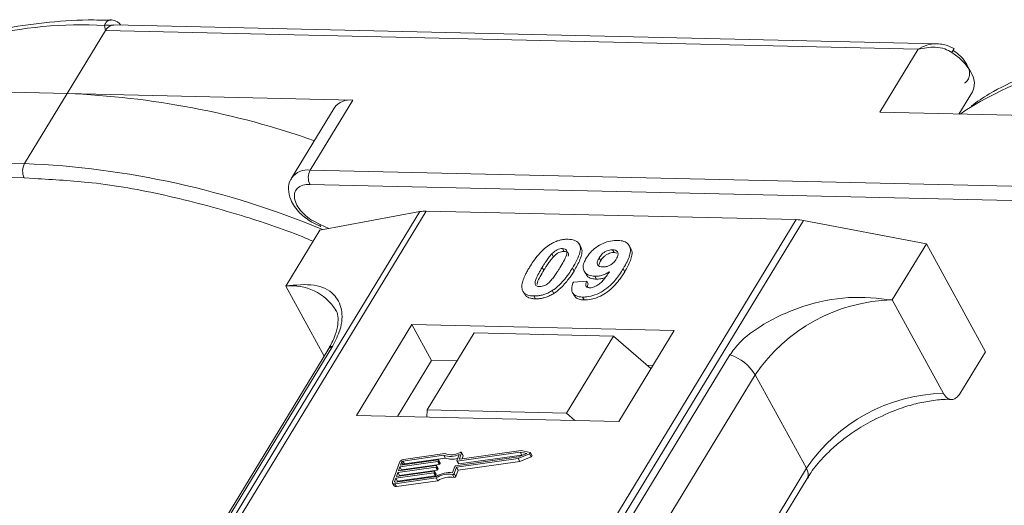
# Model space of a CAD drawing. Header units: millimetres. Extents: x 2205 to 3679, y 833 to 1866.
# Tile 56 of 86: x 3092 to 3135, y 1785 to 1806. Entities that reach past the tile are written whole.
import ezdxf

# ---------------------------------------------------------------- set-up
doc = ezdxf.new("R2010")
doc.units = ezdxf.units.MM

msp = doc.modelspace()

# ---------------------------------------------------------------- linework, layer by layer
at = {"color": 7, "linetype": 'Continuous', "lineweight": 15}
for p, q in [((3095.744, 1805.903), (3095.707, 1806.121)), ((3132.179, 1805.325), (3096.109, 1806.152)), ((3094.063, 1803.141), (3095.744, 1805.903)), ((3095.744, 1805.903), (3131.352, 1805.086)), ((3131.352, 1805.086), (3129.671, 1802.324)), ((3081.544, 1803.428), (3094.063, 1803.141)), ((3094.063, 1803.141), (3092.196, 1800.072)), ((3106.582, 1802.853), (3094.063, 1803.141)), ((3133.14, 1802.244), (3133.732, 1803.217)), ((3104.715, 1799.784), (3106.582, 1802.853)), ((3105.769, 1802.508), (3103.901, 1799.439)), ((3129.671, 1802.324), (3142.19, 1802.036)), ((3092.196, 1800.072), (3056.588, 1800.889)), ((3056.574, 1800.267), (3092.182, 1799.45)), ((3140.323, 1798.967), (3104.715, 1799.784)), ((3092.182, 1799.45), (3092.636, 1799.416)), ((3104.701, 1799.162), (3140.308, 1798.345)), ((3109.515, 1797.966), (3087.835, 1762.336)), ((3088.104, 1762.33), (3109.8, 1797.987)), ((3105.137, 1797.16), (3109.515, 1797.966)), ((3109.8, 1797.987), (3126.017, 1797.615)), ((3126.017, 1797.615), (3104.32, 1761.958)), ((3104.653, 1761.95), (3126.334, 1797.58)), ((3104.78, 1797.497), (3105.175, 1797.32)), ((3105.149, 1797.401), (3104.787, 1797.589)), ((3126.334, 1797.58), (3131.715, 1796.551)), ((3105.137, 1797.16), (3103.644, 1794.705)), ((3105.527, 1797.232), (3105.149, 1797.401)), ((3115.776, 1796.347), (3115.845, 1796.221)), ((3116.574, 1796.417), (3116.505, 1796.543)), ((3118.031, 1796.171), (3117.962, 1796.297)), ((3118.762, 1796.352), (3118.693, 1796.478)), ((3130.221, 1794.095), (3131.715, 1796.551)), ((3131.715, 1796.551), (3134.301, 1791.823)), ((3115.305, 1796.113), (3115.374, 1795.987)), ((3117.376, 1795.938), (3117.445, 1795.812)), ((3118.031, 1796.171), (3118.158, 1796.145)), ((3114.883, 1795.523), (3114.952, 1795.396)), ((3116.275, 1795.361), (3116.206, 1795.487)), ((3116.722, 1795.358), (3116.791, 1795.232)), ((3118.498, 1795.332), (3118.429, 1795.458)), ((3116.247, 1794.879), (3116.831, 1794.918)), ((3116.831, 1794.918), (3116.9, 1794.792)), ((3117.188, 1795.134), (3117.257, 1795.007)), ((3103.644, 1794.705), (3105.326, 1791.63)), ((3115.319, 1794.504), (3115.388, 1794.378)), ((3114.087, 1794.406), (3114.156, 1794.28)), ((3114.512, 1794.269), (3114.581, 1794.143)), ((3116.211, 1794.414), (3116.28, 1794.287)), ((3116.645, 1794.22), (3116.714, 1794.094)), ((3132.463, 1789.998), (3130.221, 1794.095)), ((3109.174, 1793.023), (3106.747, 1789.033)), ((3120.667, 1792.759), (3109.174, 1793.023)), ((3109.174, 1793.023), (3110.037, 1791.447)), ((3118.24, 1788.769), (3120.667, 1792.759)), ((3111.897, 1792.649), (3109.843, 1789.273)), ((3118.003, 1792.509), (3111.897, 1792.649)), ((3115.948, 1789.133), (3118.003, 1792.509)), ((3118.003, 1792.509), (3119.647, 1791.082)), ((3105.49, 1791.9), (3090.177, 1766.734)), ((3090.391, 1766.921), (3105.704, 1792.087)), ((3123.108, 1791.687), (3107.795, 1766.522)), ((3133.181, 1789.981), (3134.301, 1791.823)), ((3110.037, 1791.447), (3108.543, 1788.992)), ((3111.15, 1791.421), (3110.037, 1791.447)), ((3119.734, 1791.224), (3119.476, 1791.23)), ((3108.903, 1765.645), (3124.216, 1790.81)), ((3126.458, 1786.713), (3124.216, 1790.81)), ((3106.747, 1789.033), (3118.24, 1788.769)), ((3109.843, 1789.273), (3109.819, 1788.962)), ((3115.948, 1789.133), (3109.843, 1789.273)), ((3116.317, 1788.813), (3115.948, 1789.133)), ((3110.567, 1787.284), (3108.779, 1787.03)), ((3110.621, 1787.359), (3108.805, 1787.101)), ((3108.848, 1786.904), (3110.636, 1787.158)), ((3110.636, 1787.158), (3110.567, 1787.284)), ((3111.08, 1786.818), (3113.84, 1787.21)), ((3111.123, 1786.757), (3113.833, 1787.142)), ((3111.14, 1787.046), (3111.239, 1787.32)), ((3113.916, 1787.423), (3111.157, 1787.031)), ((3111.226, 1786.905), (3113.985, 1787.297)), ((3111.257, 1787.129), (3111.349, 1787.386)), ((3113.96, 1787.496), (3111.274, 1787.115)), ((3111.418, 1787.278), (3111.349, 1787.404)), ((3111.349, 1787.386), (3111.418, 1787.26)), ((3111.371, 1787.129), (3111.418, 1787.26)), ((3113.833, 1787.142), (3114.325, 1787.349)), ((3113.902, 1787.016), (3113.833, 1787.142)), ((3113.84, 1787.21), (3114.201, 1787.362)), ((3113.902, 1787.016), (3114.394, 1787.223)), ((3114.201, 1787.362), (3113.916, 1787.423)), ((3113.985, 1787.297), (3113.916, 1787.423)), ((3114.348, 1787.414), (3113.96, 1787.496)), ((3113.985, 1787.297), (3114.025, 1787.288)), ((3114.325, 1787.349), (3114.394, 1787.223)), ((3114.433, 1787.278), (3114.364, 1787.404)), ((3108.629, 1786.975), (3108.323, 1786.124)), ((3110.215, 1786.763), (3108.555, 1786.527)), ((3108.58, 1786.598), (3110.241, 1786.834)), ((3108.644, 1786.775), (3108.58, 1786.598)), ((3110.304, 1787.011), (3108.644, 1786.775)), ((3108.713, 1786.649), (3108.644, 1786.775)), ((3108.67, 1786.846), (3110.33, 1787.082)), ((3108.721, 1786.988), (3108.67, 1786.846)), ((3108.713, 1786.649), (3110.373, 1786.885)), ((3108.789, 1786.863), (3108.721, 1786.988)), ((3108.779, 1787.03), (3108.848, 1786.904)), ((3110.284, 1786.637), (3110.215, 1786.763)), ((3110.257, 1786.819), (3110.245, 1786.784)), ((3110.314, 1786.658), (3110.245, 1786.784)), ((3110.326, 1786.702), (3110.257, 1786.828)), ((3110.326, 1786.693), (3110.257, 1786.819)), ((3110.373, 1786.885), (3110.304, 1787.011)), ((3110.346, 1787.067), (3110.334, 1787.032)), ((3110.403, 1786.906), (3110.334, 1787.032)), ((3110.415, 1786.951), (3110.346, 1787.077)), ((3110.415, 1786.941), (3110.346, 1787.067)), ((3110.403, 1786.906), (3110.415, 1786.941)), ((3110.952, 1786.523), (3111.051, 1786.797)), ((3111.025, 1786.483), (3111.123, 1786.757)), ((3111.192, 1786.631), (3111.123, 1786.757)), ((3111.14, 1787.036), (3111.209, 1786.91)), ((3111.226, 1786.905), (3111.157, 1787.031)), ((3111.192, 1786.631), (3113.902, 1787.016)), ((3111.265, 1787.115), (3111.257, 1787.129)), ((3126.458, 1786.713), (3111.298, 1761.798)), ((3108.466, 1786.279), (3108.415, 1786.137)), ((3108.422, 1786.037), (3110.239, 1786.295)), ((3108.448, 1786.108), (3110.236, 1786.362)), ((3110.126, 1786.514), (3108.466, 1786.279)), ((3108.535, 1786.153), (3108.466, 1786.279)), ((3108.491, 1786.35), (3110.152, 1786.585)), ((3108.555, 1786.527), (3108.491, 1786.35)), ((3108.535, 1786.153), (3110.195, 1786.388)), ((3108.624, 1786.401), (3108.555, 1786.527)), ((3108.612, 1786.367), (3108.624, 1786.401)), ((3108.624, 1786.401), (3110.284, 1786.637)), ((3108.701, 1786.615), (3108.713, 1786.649)), ((3110.195, 1786.388), (3110.126, 1786.514)), ((3110.168, 1786.571), (3110.155, 1786.535)), ((3110.224, 1786.409), (3110.155, 1786.535)), ((3110.237, 1786.454), (3110.168, 1786.58)), ((3110.168, 1786.571), (3110.237, 1786.445)), ((3110.224, 1786.409), (3110.237, 1786.445)), ((3110.308, 1786.169), (3110.239, 1786.295)), ((3110.314, 1786.658), (3110.326, 1786.693)), ((3110.948, 1786.441), (3111.017, 1786.315)), ((3111.094, 1786.357), (3111.025, 1786.483)), ((3111.094, 1786.357), (3111.192, 1786.631)), ((3111.595, 1761.791), (3126.491, 1786.272)), ((3108.325, 1786.069), (3108.394, 1785.943)), ((3108.415, 1786.137), (3108.43, 1786.108)), ((3108.491, 1785.911), (3108.422, 1786.037)), ((3108.491, 1785.911), (3110.308, 1786.169)), ((3108.523, 1786.118), (3108.535, 1786.153))]:
    msp.add_line(p, q, dxfattribs=at)
at = {"color": 7, "linetype": 'Continuous', "lineweight": 15, "flags": 128}
for points in [[(3133.732, 1803.217), (3133.799, 1803.376), (3133.82, 1803.619), (3133.76, 1803.889), (3133.624, 1804.17), (3133.417, 1804.45), (3133.151, 1804.713), (3132.839, 1804.948)], [(3133.492, 1802.443), (3133.448, 1802.413), (3133.204, 1802.243)], [(3111.295, 1787.409), (3111.307, 1787.413), (3111.319, 1787.415), (3111.33, 1787.415), (3111.339, 1787.413), (3111.346, 1787.409), (3111.35, 1787.402), (3111.351, 1787.395), (3111.349, 1787.386)], [(3114.348, 1787.414), (3114.357, 1787.41), (3114.364, 1787.404), (3114.366, 1787.395), (3114.364, 1787.385), (3114.359, 1787.375), (3114.35, 1787.365), (3114.338, 1787.356), (3114.325, 1787.349)], [(3114.394, 1787.223), (3114.407, 1787.23), (3114.419, 1787.239), (3114.428, 1787.249), (3114.433, 1787.259), (3114.435, 1787.269), (3114.433, 1787.278)], [(3110.241, 1786.834), (3110.245, 1786.834), (3110.249, 1786.834), (3110.252, 1786.832), (3110.255, 1786.831), (3110.257, 1786.828), (3110.258, 1786.826), (3110.258, 1786.823), (3110.257, 1786.819)], [(3110.33, 1787.082), (3110.334, 1787.082), (3110.338, 1787.082), (3110.342, 1787.081), (3110.344, 1787.079), (3110.346, 1787.077), (3110.347, 1787.074), (3110.347, 1787.071), (3110.346, 1787.067)], [(3111.157, 1787.031), (3111.152, 1787.031), (3111.148, 1787.031), (3111.145, 1787.032), (3111.142, 1787.034), (3111.14, 1787.036), (3111.139, 1787.039), (3111.139, 1787.042), (3111.14, 1787.046)], [(3111.274, 1787.115), (3111.269, 1787.115), (3111.265, 1787.115), (3111.262, 1787.116), (3111.259, 1787.118), (3111.258, 1787.12), (3111.257, 1787.123), (3111.256, 1787.126), (3111.257, 1787.129)], [(3110.152, 1786.585), (3110.156, 1786.586), (3110.16, 1786.585), (3110.163, 1786.584), (3110.166, 1786.583), (3110.168, 1786.58), (3110.169, 1786.577), (3110.169, 1786.574), (3110.168, 1786.571)], [(3108.422, 1786.037), (3108.396, 1786.035), (3108.373, 1786.038), (3108.353, 1786.044), (3108.336, 1786.054), (3108.325, 1786.068), (3108.319, 1786.085), (3108.318, 1786.103), (3108.323, 1786.124)], [(3108.415, 1786.137), (3108.413, 1786.13), (3108.413, 1786.124), (3108.416, 1786.118), (3108.419, 1786.114), (3108.425, 1786.11), (3108.431, 1786.108), (3108.439, 1786.107), (3108.448, 1786.108)]]:
    msp.add_lwpolyline(points, dxfattribs=at)
at = {"color": 7, "linetype": 'Continuous', "lineweight": 15}
for centre, radius, start, end in [((3094.635, 1788.365), 17.788, 86.5445, 121.4052), ((3095.832, 1805.757), 0.385, 70.0796, 108.8478), ((3132.176, 1805.414), 0.81, 324.8839, 338.0058), ((3142.762, 1787.261), 17.788, 86.5445, 121.4052), ((3092.649, 1766.292), 36.876, 70.6012, 87.8011), ((3106.458, 1802.016), 0.847, 81.5639, 144.4913), ((3092.789, 1799.747), 0.676, 151.2883, 206.0774), ((3090.659, 1762.215), 37.888, 67.3508, 87.6751), ((3104.591, 1798.945), 0.849, 81.6058, 144.0845), ((3105.308, 1799.46), 0.676, 151.2883, 206.0774), ((3109.76, 1796.584), 1.404, 88.3644, 100.0749), ((3125.965, 1795.692), 1.923, 78.9596, 88.4511), ((3105.263, 1797.371), 0.118, 165.0867, 215.6979), ((3103.884, 1792.398), 2.32, 32.7281, 95.9449), ((3130.389, 1786.658), 7.439, 91.2925, 146.0732), ((3105.902, 1791.643), 0.486, 114.0472, 148.0355), ((3122.466, 1789.738), 2.052, 31.4947, 71.765), ((3132.63, 1782.561), 7.439, 91.2925, 146.0732), ((3110.858, 1788.143), 0.907, 251.2927, 294.8085), ((3110.903, 1788.128), 0.819, 249.8549, 298.6145), ((3110.918, 1787.96), 0.85, 250.6487, 287.8017), ((3111.399, 1787.269), 0.0214, 336.1246, 26.8104), ((3108.834, 1786.874), 0.229, 97.4207, 153.8527), ((3108.789, 1786.954), 0.0762, 97.4207, 153.8527), ((3108.858, 1786.828), 0.0769, 97.5763, 152.4403), ((3110.21, 1786.8), 0.0381, 277.4207, 333.8527), ((3110.3, 1787.049), 0.0381, 277.4207, 333.8527), ((3110.368, 1786.923), 0.0381, 277.4207, 333.8527), ((3110.405, 1786.946), 0.011, 336.9348, 26.0002), ((3111.085, 1786.78), 0.0381, 97.4207, 153.8527), ((3111.221, 1786.919), 0.0149, 216.6597, 287.1115), ((3126.116, 1786.465), 0.422, 332.7392, 35.9387), ((3110.121, 1786.552), 0.0381, 277.4207, 333.8527), ((3110.19, 1786.426), 0.0381, 277.4207, 333.8527), ((3110.839, 1785.355), 1.173, 84.4424, 120.9301), ((3110.227, 1786.449), 0.011, 336.9348, 26.0002), ((3110.781, 1785.458), 0.998, 80.3986, 122.9491), ((3110.279, 1786.674), 0.0381, 277.4207, 333.8527), ((3110.85, 1785.332), 0.998, 80.3986, 122.9491), ((3110.316, 1786.697), 0.011, 336.9348, 26.0002), ((3110.958, 1786.514), 0.0736, 261.7629, 334.647), ((3111.027, 1786.388), 0.0736, 261.7629, 334.647), ((3108.465, 1785.996), 0.0892, 216.6597, 287.1115)]:
    msp.add_arc(centre, radius, start, end, dxfattribs=at)
for points, knots in [([(3095.999, 1806.353), (3095.658, 1806.361), (3094.644, 1806.385), (3093.04, 1806.265), (3091.197, 1805.998), (3089.454, 1805.572), (3087.829, 1804.986), (3086.515, 1804.368), (3085.813, 1803.884), (3085.553, 1803.705)], [0, 0, 0, 0, 0.082192, 0.244094, 0.406946, 0.570776, 0.735755, 0.902211, 1, 1, 1, 1]), ([(3095.707, 1806.121), (3095.717, 1806.154), (3095.739, 1806.226), (3095.806, 1806.308), (3095.892, 1806.357), (3095.959, 1806.381), (3095.997, 1806.37), (3096.001, 1806.368)], [0, 0, 0, 0, 0.2169636, 0.4741671, 0.7154281, 0.9711189, 1, 1, 1, 1]), ([(3096.109, 1806.141), (3096.071, 1806.143), (3096.021, 1806.146), (3095.973, 1806.124), (3095.963, 1806.119)], [0, 0, 0, 0, 0.778572, 1, 1, 1, 1]), ([(3096.407, 1806.145), (3096.4, 1806.155), (3096.361, 1806.213), (3096.265, 1806.286), (3096.129, 1806.358), (3096.036, 1806.367), (3095.99, 1806.372)], [0, 0, 0, 0, 0.066072, 0.374284, 0.687294, 1, 1, 1, 1]), ([(3131.352, 1805.086), (3131.478, 1805.153), (3131.731, 1805.286), (3132.005, 1805.312), (3132.142, 1805.325)], [0, 0, 0, 0, 0.500456, 1, 1, 1, 1]), ([(3132.928, 1805.111), (3132.779, 1805.184), (3132.541, 1805.302), (3132.279, 1805.318), (3132.181, 1805.325)], [0, 0, 0, 0, 0.6234767, 1, 1, 1, 1]), ([(3144.126, 1805.249), (3143.784, 1805.257), (3142.77, 1805.281), (3141.167, 1805.161), (3139.324, 1804.894), (3137.581, 1804.468), (3135.955, 1803.882), (3134.642, 1803.263), (3133.939, 1802.78), (3133.679, 1802.601)], [0, 0, 0, 0, 0.082192, 0.244094, 0.406946, 0.570776, 0.735755, 0.902211, 1, 1, 1, 1]), ([(3132.839, 1804.948), (3132.735, 1805.002), (3132.505, 1805.123), (3131.984, 1805.207), (3131.6, 1805.133), (3131.352, 1805.086)], [0, 0, 0, 0, 0.2270634, 0.5015869, 1, 1, 1, 1]), ([(3133.389, 1803.599), (3133.443, 1803.643), (3133.553, 1803.732), (3133.619, 1803.932), (3133.608, 1804.164), (3133.531, 1804.332), (3133.493, 1804.414)], [0, 0, 0, 0, 0.245513, 0.5, 0.754487, 1, 1, 1, 1]), ([(3092.636, 1799.416), (3093.467, 1799.37), (3095.308, 1799.269), (3098.36, 1798.728), (3101.454, 1797.895), (3103.638, 1797.176), (3104.679, 1796.736), (3104.838, 1796.669)], [0, 0, 0, 0, 0.216275, 0.479557, 0.750255, 0.961851, 1, 1, 1, 1]), ([(3103.916, 1799.435), (3103.898, 1799.415), (3103.785, 1799.283), (3103.745, 1798.934), (3103.829, 1798.534), (3104.022, 1798.186), (3104.307, 1797.831), (3104.598, 1797.626), (3104.78, 1797.497)], [0, 0, 0, 0, 0.037615, 0.241517, 0.451999, 0.598171, 0.747954, 1, 1, 1, 1]), ([(3104.787, 1797.589), (3104.783, 1797.59), (3104.649, 1797.66), (3104.42, 1797.865), (3104.162, 1798.17), (3104.025, 1798.482), (3104.011, 1798.765), (3104.129, 1798.993), (3104.365, 1799.142), (3104.591, 1799.156), (3104.701, 1799.162)], [0, 0, 0, 0, 0.003628, 0.149327, 0.295025, 0.432885, 0.570744, 0.716442, 0.862141, 1, 1, 1, 1]), ([(3115.219, 1796.522), (3115.269, 1796.552), (3115.372, 1796.613), (3115.537, 1796.681), (3115.703, 1796.729), (3115.839, 1796.749), (3115.946, 1796.756), (3115.999, 1796.756), (3116.025, 1796.756)], [0, 0, 0, 0, 0.193776, 0.3936, 0.587864, 0.788908, 0.894169, 1, 1, 1, 1]), ([(3116.025, 1796.756), (3116.119, 1796.748), (3116.306, 1796.731), (3116.485, 1796.603), (3116.571, 1796.418), (3116.527, 1796.046), (3116.342, 1795.724), (3116.206, 1795.487)], [0, 0, 0, 0, 0.147566, 0.296688, 0.431278, 0.580404, 1, 1, 1, 1]), ([(3116.809, 1795.926), (3116.865, 1796.009), (3116.977, 1796.174), (3117.239, 1796.404), (3117.55, 1796.582), (3117.889, 1796.695), (3118.094, 1796.702), (3118.2, 1796.706)], [0, 0, 0, 0, 0.197927, 0.397728, 0.597413, 0.790584, 1, 1, 1, 1]), ([(3118.2, 1796.706), (3118.293, 1796.697), (3118.48, 1796.68), (3118.663, 1796.55), (3118.759, 1796.358), (3118.731, 1796.025), (3118.58, 1795.712), (3118.45, 1795.494), (3118.429, 1795.458)], [0, 0, 0, 0, 0.148288, 0.297745, 0.443713, 0.607791, 0.934708, 1, 1, 1, 1]), ([(3114.33, 1795.535), (3114.382, 1795.617), (3114.498, 1795.803), (3114.748, 1796.127), (3115.007, 1796.384), (3115.198, 1796.508), (3115.219, 1796.522)], [0, 0, 0, 0, 0.236731, 0.537555, 0.949668, 1, 1, 1, 1]), ([(3115.305, 1796.113), (3115.347, 1796.155), (3115.417, 1796.224), (3115.541, 1796.299), (3115.655, 1796.338), (3115.732, 1796.346), (3115.772, 1796.347), (3115.776, 1796.347)], [0, 0, 0, 0, 0.334804, 0.542561, 0.750382, 0.970721, 1, 1, 1, 1]), ([(3115.374, 1795.987), (3115.416, 1796.029), (3115.486, 1796.097), (3115.61, 1796.173), (3115.724, 1796.212), (3115.801, 1796.22), (3115.841, 1796.221), (3115.845, 1796.221)], [0, 0, 0, 0, 0.334804, 0.542561, 0.750382, 0.970721, 1, 1, 1, 1]), ([(3115.776, 1796.347), (3115.815, 1796.343), (3115.885, 1796.335), (3115.951, 1796.286), (3115.977, 1796.193), (3115.943, 1796.023), (3115.821, 1795.782), (3115.712, 1795.598), (3115.656, 1795.505)], [0, 0, 0, 0, 0.104614, 0.188814, 0.273512, 0.444127, 0.719481, 1, 1, 1, 1]), ([(3115.845, 1796.221), (3115.884, 1796.216), (3115.954, 1796.209), (3116.019, 1796.159), (3116.042, 1796.092), (3116.03, 1796.038), (3116.024, 1796.012)], [0, 0, 0, 0, 0.293658, 0.530016, 0.767769, 1, 1, 1, 1]), ([(3116.275, 1795.361), (3116.323, 1795.443), (3116.473, 1795.699), (3116.618, 1796.036), (3116.641, 1796.314), (3116.579, 1796.389), (3116.562, 1796.41)], [0, 0, 0, 0, 0.220552, 0.687786, 0.91457, 1, 1, 1, 1]), ([(3117.376, 1795.938), (3117.411, 1795.991), (3117.468, 1796.075), (3117.588, 1796.184), (3117.707, 1796.248), (3117.837, 1796.291), (3117.917, 1796.295), (3117.962, 1796.297)], [0, 0, 0, 0, 0.2913202, 0.4655393, 0.6416315, 0.798664, 1, 1, 1, 1]), ([(3117.962, 1796.297), (3118.008, 1796.291), (3118.101, 1796.28), (3118.182, 1796.206), (3118.216, 1796.106), (3118.189, 1795.993), (3118.148, 1795.919), (3118.129, 1795.885)], [0, 0, 0, 0, 0.207955, 0.420406, 0.62732, 0.827707, 1, 1, 1, 1]), ([(3118.498, 1795.332), (3118.546, 1795.414), (3118.691, 1795.661), (3118.819, 1795.995), (3118.827, 1796.258), (3118.764, 1796.331), (3118.751, 1796.346)], [0, 0, 0, 0, 0.227122, 0.68486, 0.934898, 1, 1, 1, 1]), ([(3114.883, 1795.523), (3114.908, 1795.563), (3114.958, 1795.645), (3115.03, 1795.756), (3115.097, 1795.855), (3115.16, 1795.942), (3115.227, 1796.028), (3115.279, 1796.085), (3115.305, 1796.113)], [0, 0, 0, 0, 0.2059417, 0.4119594, 0.558149, 0.7045024, 0.8518015, 1, 1, 1, 1]), ([(3114.952, 1795.396), (3114.977, 1795.437), (3115.027, 1795.519), (3115.099, 1795.63), (3115.166, 1795.729), (3115.229, 1795.815), (3115.296, 1795.902), (3115.348, 1795.959), (3115.374, 1795.987)], [0, 0, 0, 0, 0.205942, 0.411959, 0.558149, 0.704502, 0.851801, 1, 1, 1, 1]), ([(3117.188, 1795.134), (3117.095, 1795.143), (3116.908, 1795.163), (3116.737, 1795.302), (3116.659, 1795.494), (3116.692, 1795.713), (3116.774, 1795.862), (3116.809, 1795.926)], [0, 0, 0, 0, 0.210189, 0.421773, 0.623603, 0.837034, 1, 1, 1, 1]), ([(3117.53, 1795.541), (3117.483, 1795.545), (3117.397, 1795.554), (3117.315, 1795.614), (3117.284, 1795.697), (3117.305, 1795.809), (3117.349, 1795.89), (3117.376, 1795.938)], [0, 0, 0, 0, 0.213937, 0.398075, 0.583091, 0.751666, 1, 1, 1, 1]), ([(3117.363, 1795.59), (3117.366, 1795.616), (3117.373, 1795.686), (3117.417, 1795.763), (3117.445, 1795.812)], [0, 0, 0, 0, 0.366323, 1, 1, 1, 1]), ([(3117.445, 1795.812), (3117.48, 1795.865), (3117.537, 1795.949), (3117.657, 1796.058), (3117.776, 1796.122), (3117.906, 1796.165), (3117.986, 1796.169), (3118.031, 1796.171)], [0, 0, 0, 0, 0.29132, 0.465539, 0.641632, 0.798664, 1, 1, 1, 1]), ([(3118.129, 1795.885), (3118.096, 1795.836), (3118.04, 1795.755), (3117.915, 1795.653), (3117.788, 1795.587), (3117.653, 1795.544), (3117.571, 1795.542), (3117.53, 1795.541)], [0, 0, 0, 0, 0.267394, 0.447214, 0.627122, 0.813065, 1, 1, 1, 1]), ([(3114.009, 1794.537), (3114.001, 1794.571), (3113.984, 1794.639), (3113.995, 1794.786), (3114.045, 1794.977), (3114.136, 1795.184), (3114.233, 1795.371), (3114.298, 1795.481), (3114.33, 1795.535)], [0, 0, 0, 0, 0.118441, 0.239346, 0.459593, 0.684925, 0.84224, 1, 1, 1, 1]), ([(3114.761, 1794.679), (3114.715, 1794.685), (3114.641, 1794.695), (3114.582, 1794.751), (3114.564, 1794.846), (3114.6, 1795.016), (3114.725, 1795.256), (3114.83, 1795.433), (3114.883, 1795.523)], [0, 0, 0, 0, 0.12537, 0.20229, 0.279179, 0.464758, 0.730582, 1, 1, 1, 1]), ([(3114.654, 1794.764), (3114.658, 1794.798), (3114.673, 1794.914), (3114.797, 1795.131), (3114.9, 1795.308), (3114.952, 1795.396)], [0, 0, 0, 0, 0.166989, 0.580698, 1, 1, 1, 1]), ([(3115.656, 1795.505), (3115.631, 1795.464), (3115.58, 1795.382), (3115.509, 1795.271), (3115.441, 1795.172), (3115.378, 1795.085), (3115.311, 1794.997), (3115.259, 1794.941), (3115.233, 1794.912)], [0, 0, 0, 0, 0.20527, 0.410616, 0.55715, 0.703844, 0.851471, 1, 1, 1, 1]), ([(3116.206, 1795.487), (3116.154, 1795.405), (3116.037, 1795.219), (3115.793, 1794.902), (3115.536, 1794.647), (3115.347, 1794.522), (3115.319, 1794.504)], [0, 0, 0, 0, 0.237281, 0.538591, 0.932677, 1, 1, 1, 1]), ([(3115.388, 1794.378), (3115.436, 1794.41), (3115.534, 1794.476), (3115.697, 1794.615), (3115.87, 1794.794), (3116.03, 1794.995), (3116.164, 1795.185), (3116.238, 1795.302), (3116.275, 1795.361)], [0, 0, 0, 0, 0.118595, 0.239509, 0.447458, 0.659935, 0.829685, 1, 1, 1, 1]), ([(3118.429, 1795.458), (3118.377, 1795.376), (3118.221, 1795.13), (3117.948, 1794.79), (3117.558, 1794.482), (3117.196, 1794.303), (3116.879, 1794.224), (3116.707, 1794.221), (3116.645, 1794.22)], [0, 0, 0, 0, 0.142337, 0.429127, 0.589943, 0.751205, 0.909895, 1, 1, 1, 1]), ([(3115.233, 1794.912), (3115.191, 1794.87), (3115.122, 1794.802), (3114.997, 1794.727), (3114.885, 1794.688), (3114.807, 1794.679), (3114.767, 1794.679), (3114.761, 1794.679)], [0, 0, 0, 0, 0.333678, 0.540413, 0.747264, 0.961209, 1, 1, 1, 1]), ([(3116.714, 1794.094), (3116.815, 1794.098), (3117.017, 1794.106), (3117.352, 1794.215), (3117.682, 1794.393), (3118.059, 1794.708), (3118.312, 1795.037), (3118.46, 1795.272), (3118.498, 1795.332)], [0, 0, 0, 0, 0.14324, 0.28761, 0.430449, 0.591135, 0.89544, 1, 1, 1, 1]), ([(3116.831, 1794.918), (3116.81, 1794.869), (3116.779, 1794.793), (3116.79, 1794.703), (3116.836, 1794.654), (3116.901, 1794.632), (3116.947, 1794.629), (3116.965, 1794.628)], [0, 0, 0, 0, 0.3447142, 0.5290593, 0.7142089, 0.8921959, 1, 1, 1, 1]), ([(3116.803, 1795.238), (3116.816, 1795.208), (3116.858, 1795.114), (3117.019, 1795.028), (3117.186, 1795.014), (3117.257, 1795.007)], [0, 0, 0, 0, 0.20752, 0.66568, 1, 1, 1, 1]), ([(3116.965, 1794.628), (3117.006, 1794.63), (3117.088, 1794.635), (3117.234, 1794.694), (3117.399, 1794.796), (3117.612, 1795.016), (3117.742, 1795.2), (3117.832, 1795.327)], [0, 0, 0, 0, 0.112015, 0.224355, 0.367768, 0.565827, 1, 1, 1, 1]), ([(3117.832, 1795.327), (3117.781, 1795.298), (3117.676, 1795.239), (3117.537, 1795.187), (3117.427, 1795.157), (3117.346, 1795.142), (3117.265, 1795.134), (3117.214, 1795.134), (3117.188, 1795.134)], [0, 0, 0, 0, 0.243491, 0.496266, 0.61821, 0.741704, 0.870158, 1, 1, 1, 1]), ([(3117.257, 1795.007), (3117.306, 1795.008), (3117.407, 1795.011), (3117.539, 1795.04), (3117.617, 1795.067), (3117.639, 1795.075)], [0, 0, 0, 0, 0.409454, 0.83528, 1, 1, 1, 1]), ([(3105.704, 1792.087), (3105.822, 1792.321), (3106.123, 1792.921), (3106.136, 1793.716), (3105.781, 1794.421), (3104.966, 1794.836), (3104.083, 1794.749), (3103.644, 1794.705)], [0, 0, 0, 0, 0.125713, 0.321276, 0.524466, 0.763484, 1, 1, 1, 1]), ([(3114.512, 1794.269), (3114.465, 1794.272), (3114.37, 1794.277), (3114.244, 1794.307), (3114.136, 1794.358), (3114.069, 1794.421), (3114.029, 1794.483), (3114.015, 1794.519), (3114.009, 1794.537)], [0, 0, 0, 0, 0.192635, 0.388697, 0.582015, 0.783044, 0.890959, 1, 1, 1, 1]), ([(3115.319, 1794.504), (3115.268, 1794.474), (3115.166, 1794.413), (3115.001, 1794.344), (3114.835, 1794.297), (3114.699, 1794.276), (3114.592, 1794.269), (3114.539, 1794.269), (3114.512, 1794.269)], [0, 0, 0, 0, 0.193769, 0.393564, 0.587886, 0.789131, 0.894283, 1, 1, 1, 1]), ([(3116.645, 1794.22), (3116.552, 1794.23), (3116.383, 1794.246), (3116.226, 1794.363), (3116.156, 1794.539), (3116.185, 1794.723), (3116.234, 1794.846), (3116.247, 1794.879)], [0, 0, 0, 0, 0.242788, 0.438865, 0.634801, 0.900936, 1, 1, 1, 1]), ([(3116.861, 1794.651), (3116.863, 1794.677), (3116.867, 1794.722), (3116.89, 1794.771), (3116.9, 1794.792)], [0, 0, 0, 0, 0.569737, 1, 1, 1, 1]), ([(3114.16, 1794.283), (3114.172, 1794.269), (3114.208, 1794.23), (3114.299, 1794.187), (3114.405, 1794.158), (3114.502, 1794.147), (3114.555, 1794.144), (3114.581, 1794.143)], [0, 0, 0, 0, 0.143925, 0.415852, 0.697483, 0.848301, 1, 1, 1, 1]), ([(3114.581, 1794.143), (3114.63, 1794.144), (3114.729, 1794.144), (3114.887, 1794.167), (3115.053, 1794.212), (3115.193, 1794.269), (3115.305, 1794.327), (3115.36, 1794.361), (3115.388, 1794.378)], [0, 0, 0, 0, 0.193594, 0.390501, 0.584817, 0.78683, 0.892868, 1, 1, 1, 1]), ([(3116.283, 1794.29), (3116.319, 1794.242), (3116.388, 1794.15), (3116.562, 1794.103), (3116.676, 1794.096), (3116.714, 1794.094)], [0, 0, 0, 0, 0.4158523, 0.8021376, 1, 1, 1, 1]), ([(3130.221, 1794.095), (3129.59, 1794.164), (3128.329, 1794.3), (3126.283, 1793.877), (3124.649, 1793.127), (3123.586, 1792.34), (3123.238, 1791.864), (3123.108, 1791.687)], [0, 0, 0, 0, 0.249096, 0.498243, 0.745205, 0.90541, 1, 1, 1, 1]), ([(3105.827, 1793.65), (3105.839, 1793.634), (3105.908, 1793.541), (3105.944, 1793.337), (3105.928, 1792.933), (3105.793, 1792.452), (3105.588, 1792.08), (3105.487, 1791.899)], [0, 0, 0, 0, 0.054359, 0.333223, 0.559722, 0.78604, 1, 1, 1, 1]), ([(3129.246, 1788.747), (3129.596, 1788.923), (3130.088, 1789.169), (3130.826, 1789.428), (3131.441, 1789.599), (3132.123, 1789.708), (3132.59, 1789.749), (3132.798, 1789.73), (3132.813, 1789.729)], [0, 0, 0, 0, 0.288391, 0.40474, 0.594322, 0.785544, 0.984773, 1, 1, 1, 1]), ([(3133.181, 1789.981), (3133.135, 1789.919), (3133.044, 1789.795), (3132.872, 1789.72), (3132.7, 1789.741), (3132.559, 1789.845), (3132.49, 1789.954), (3132.463, 1789.998)], [0, 0, 0, 0, 0.2146939, 0.4293877, 0.6440816, 0.8587754, 1, 1, 1, 1]), ([(3126.507, 1786.274), (3126.556, 1786.359), (3126.727, 1786.659), (3127.134, 1787.137), (3127.661, 1787.65), (3128.215, 1788.099), (3128.742, 1788.461), (3129.111, 1788.67), (3129.246, 1788.747)], [0, 0, 0, 0, 0.097286, 0.340622, 0.525469, 0.686972, 0.885597, 1, 1, 1, 1])]:
    msp.add_open_spline(points, degree=3, knots=knots, dxfattribs=at)
for points in [[(3095.963, 1806.119), (3095.923, 1806.094), (3095.842, 1806.045), (3095.777, 1805.95), (3095.744, 1805.903)], [(3132.873, 1805.051), (3133.004, 1804.955), (3133.264, 1804.763), (3133.416, 1804.531), (3133.493, 1804.414)]]:
    msp.add_open_spline(points, degree=3, dxfattribs=at)

doc.saveas('drawing.dxf')
